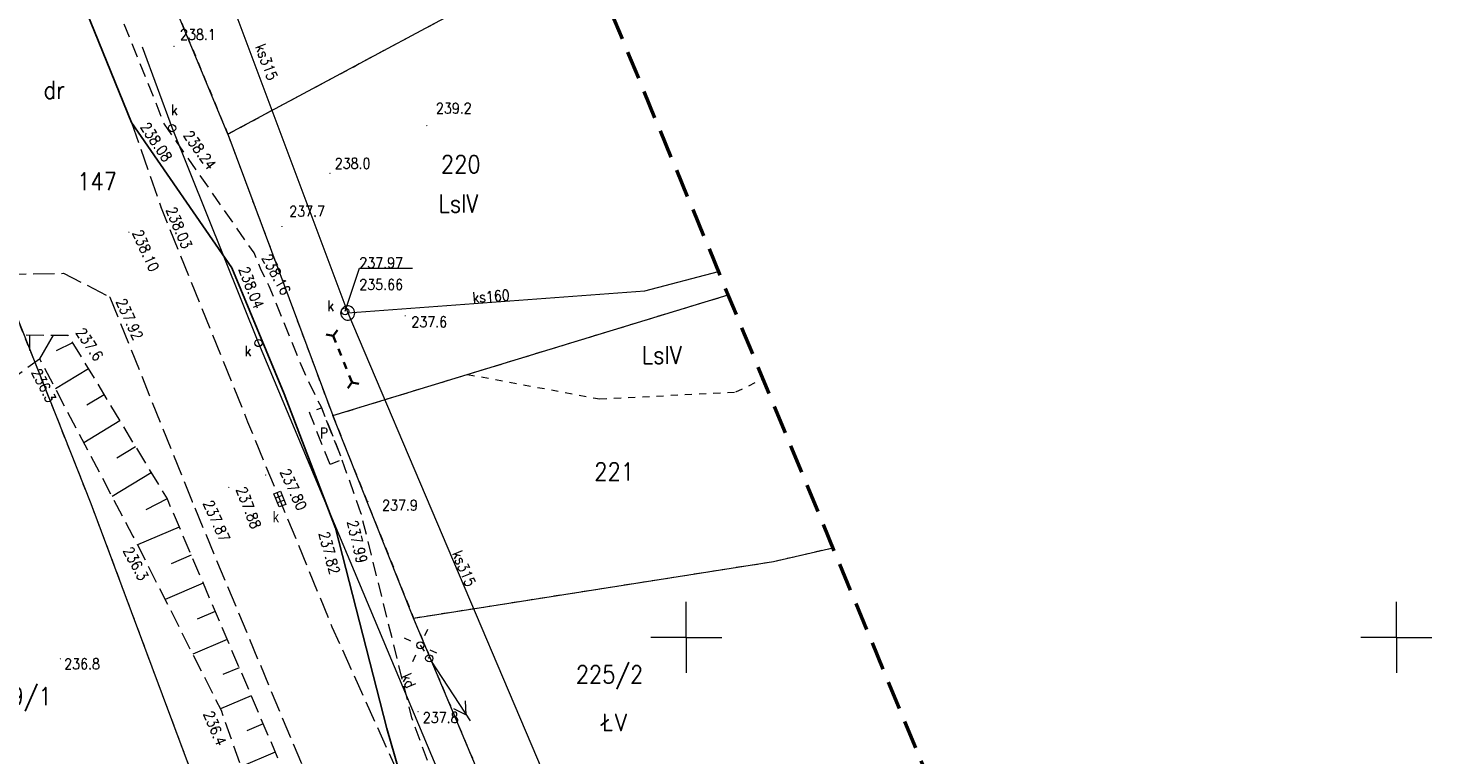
# Model space of a CAD drawing. Header units: feet. Extents: x 7508120 to 7508302, y 5538448 to 5538715.
# Tile 3 of 5: x 7508204 to 7508302, y 5538542 to 5538593. Entities that reach past the tile are written whole.
import ezdxf
from ezdxf.enums import TextEntityAlignment as Align

# ---------------------------------------------------------------- set-up
doc = ezdxf.new("R2010")
doc.units = ezdxf.units.FT
doc.header["$MEASUREMENT"] = 0
for name, pattern in [('BUBZ02', [1.75, 1.25, -0.5]), ('BUIB10', [1.5, 1, -0.5]), ('EGBU01', [1, 0.5, -0.5]), ('KTCR', [1.5, 1, -0.5]), ('KTJZ01', [2, 1.5, -0.5]), ('MCP_ZAKRES', [3, 2, -1]), ('SUSM', [1, 0.5, -0.5])]:
    doc.linetypes.add(name, pattern=pattern)
for name, color, linetype, lineweight in [('506-Właz okrągły-SK-Atr2', 7, 'Continuous', 9), ('602-Komora podziemna-SKPOD', 7, 'Continuous', 9), ('_Ramka - Siatka krzyży', 7, 'Continuous', 9), ('BUBZ - Skarpa nieumocniona', 7, 'Continuous', 9), ('BUBZ - Skarpa nieumocniona - wypełnienie', 7, 'Continuous', 9), ('BUIB - Przepust - symbol', 7, 'Continuous', 9), ('BUIB - Wiata przystankowa', 7, 'Continuous', 9), ('BUIB_O - Wiata przystankowa', 7, 'Continuous', 9), ('EGBD - Działka ewidencyjna', 7, 'Continuous', 9), ('EGBD_O - Działka ewidencyjna', 7, 'Continuous', 9), ('EGBU - Użytek gruntowy', 7, 'Continuous', 9), ('EGBU_O - Użytek gruntowy', 7, 'Continuous', 9), ('KTCR - Chodnik', 7, 'Continuous', 9), ('KTJZ - Jezdnia', 7, 'Continuous', 9), ('KTKR - Krawężnik', 7, 'Continuous', 9), ('MCP - Zakres aktualizacji', 7, 'Continuous', 9), ('RTPW01 - Punkt wysokościowy naturalny', 7, 'Continuous', 9), ('RTPW01_O - Punkt wysokościowy naturalny', 7, 'Continuous', 9), ('RTPW02 - Punkt wysokościowy sztuczny', 7, 'Continuous', 9), ('RTPW02_O - Punkt wysokościowy sztuczny', 7, 'Continuous', 9), ('SUPE_O - Przewód elektroenergetyczny niskiego napięcia', 7, 'Continuous', 9), ('SUPK - Przewód kanalizacyjny', 7, 'Continuous', 9), ('SUPK_O - Przewód kanalizacyjny - opis', 7, 'Continuous', 9), ('SUPS01_K_O - Punkt o określonej wysokości przewodu - rzędna góry', 7, 'Continuous', 9), ('SUPS01_K_O - Punkt o określonej wysokości urządzenia - rzędna góry', 7, 'Continuous', 9), ('SUSM01 - Latarnia', 7, 'Continuous', 9), ('SUSM05_E - Słup łączony', 7, 'Continuous', 9), ('SUUS05 - Kratka ściekowa', 7, 'Continuous', 9), ('SUUS05 - Kratka ściekowa - opis', 7, 'Continuous', 9), ('SUUS15_K - Studzienka - przewód kanalizacyjny', 7, 'Continuous', 9), ('SUUS15_K - Studzienka okrągła - przewód kanalizacyjny', 7, 'Continuous', 9)]:
    doc.layers.add(name, color=color, linetype=linetype, lineweight=lineweight)
doc.styles.get("Standard").update_dxf_attribs({"font": 'txt.shx', "width": 0.75})
doc.styles.add('Style-msdefault', font='msdefault.shx')

# ---------------------------------------------------------------- blocks, each defined once
blk = doc.blocks.new('SUUS15_05')
at = {"layer": 'SUUS15_K - Studzienka okrągła - przewód kanalizacyjny', "color": 36, "linetype": 'Continuous', "lineweight": 13}
blk.add_circle((0, 0), 0.5, dxfattribs=at)
blk = doc.blocks.new('SUUS05_1')
at = {"layer": 'SUUS05 - Kratka ściekowa', "color": 7, "linetype": 'Continuous', "lineweight": 13, "flags": 128}
blk.add_lwpolyline([(1, 0.5), (1, -0.5), (-1, -0.5), (-1, 0.5), (1, 0.5)], close=True, dxfattribs=at)
for points in [[(-0.35, 0.5), (-0.35, -0.5)], [(0.35, 0.5), (0.35, -0.5)]]:
    blk.add_lwpolyline(points, dxfattribs=at)
blk = doc.blocks.new('SUSM04_E')
at = {"layer": 'SUSM05_E - Słup łączony', "color": 7, "linetype": 'Continuous', "lineweight": 13}
blk.add_circle((0, 0), 0.5, dxfattribs=at)
blk = doc.blocks.new('SUSM01')
at = {"layer": 'SUSM01 - Latarnia', "color": 7, "linetype": 'Continuous', "lineweight": 13}
for p, q in [((-1.77, 1.77), (-1.06, 1.06)), ((1.06, 1.06), (1.77, 1.77)), ((-1.77, -1.77), (-1.06, -1.06)), ((1.06, -1.06), (1.77, -1.77))]:
    blk.add_line(p, q, dxfattribs=at)
blk.add_circle((0, 0), 0.5, dxfattribs=at)
blk = doc.blocks.new('SUPE04')
at = {"layer": 'SUPE_O - Przewód elektroenergetyczny niskiego napięcia', "color": 1, "linetype": 'Continuous', "lineweight": 13}
for p, q in [((9.53, 0), (7.8, 1)), ((0.5, 0), (10.5, 0)), ((7.8, -1), (9.53, 0))]:
    blk.add_line(p, q, dxfattribs=at)
blk = doc.blocks.new('RTPW02')
at = {"layer": 'RTPW02 - Punkt wysokościowy sztuczny', "linetype": 'Continuous', "lineweight": 13}
h = blk.add_hatch(color=7, dxfattribs=at)
edge = h.paths.add_edge_path()
edge.add_arc((0, 0), 0.09, 0, 360)
blk = doc.blocks.new('RTPW01')
at = {"layer": 'RTPW01 - Punkt wysokościowy naturalny', "linetype": 'Continuous', "lineweight": 13}
h = blk.add_hatch(color=7, dxfattribs=at)
edge = h.paths.add_edge_path()
edge.add_arc((0, 0), 0.09, 0, 360)
blk = doc.blocks.new('*U17')
at = {"layer": 'BUBZ - Skarpa nieumocniona - wypełnienie', "color": 7, "linetype": 'Continuous', "lineweight": 13}
for p, q in [((-14.931, 83.557), (-14.363, 80.298)), ((-12.563, 83.796), (-12.568, 82.696)), ((-10.894, 83.788), (-11.856, 82.117)), ((-9.532, 83.24), (-10.694, 82.678)), ((-16.884, 82.136), (-15.878, 81.032)), ((-8.424, 81.41), (-10.744, 80.005)), ((-18.716, 80.467), (-16.514, 78.738)), ((-7.315, 79.579), (-8.53, 78.844)), ((-19.55, 78.939), (-18.605, 78.423)), ((-20.384, 77.412), (-18.767, 76.529)), ((-6.207, 77.749), (-8.746, 76.211)), ((-21.218, 75.884), (-20.401, 75.438)), ((-5.099, 75.918), (-6.423, 75.117)), ((-22.052, 74.357), (-20.399, 73.454)), ((-3.99, 74.088), (-6.748, 72.418)), ((-22.886, 72.83), (-22.05, 72.373)), ((-2.882, 72.258), (-4.371, 71.494)), ((-23.72, 71.302), (-22.03, 70.379)), ((-2.036, 70.277), (-4.973, 69.023)), ((-24.554, 69.775), (-23.7, 69.308)), ((-25.388, 68.247), (-23.661, 67.305)), ((-1.19, 68.297), (-2.594, 67.697)), ((-26.222, 66.72), (-25.349, 66.244)), ((-0.345, 66.316), (-3.022, 65.173)), ((-27.056, 65.193), (-25.292, 64.23)), ((0.501, 64.336), (-0.773, 63.792)), ((1.347, 62.356), (-1.071, 61.323)), ((2.193, 60.375), (1.049, 59.887)), ((3.039, 58.395), (0.88, 57.473)), ((3.884, 56.414), (2.744, 55.928)), ((4.73, 54.434), (2.315, 53.403)), ((5.576, 52.454), (4.298, 51.919)), ((6.481, 50.248), (3.8, 49.148)), ((7.386, 48.042), (6.042, 47.49)), ((8.291, 45.836), (5.808, 44.817)), ((9.196, 43.63), (8.082, 43.17)), ((9.966, 41.775), (8.048, 40.979)), ((10.736, 39.92), (9.931, 39.586)), ((11.506, 38.065), (9.864, 37.384)), ((12.276, 36.211), (11.255, 35.782)), ((13.056, 34.375), (11.015, 33.508)), ((13.835, 32.54), (12.814, 32.106)), ((14.615, 30.704), (12.57, 29.835)), ((15.395, 28.869), (14.371, 28.434)), ((16.174, 27.033), (14.125, 26.163)), ((16.954, 25.198), (15.924, 24.773)), ((17.698, 23.34), (15.665, 22.526)), ((18.441, 21.482), (17.443, 21.083)), ((19.185, 19.625), (17.226, 18.84)), ((19.929, 17.767), (18.967, 17.382)), ((20.672, 15.909), (18.786, 15.154)), ((21.416, 14.052), (20.493, 13.677)), ((21.988, 12.662), (20.161, 11.909)), ((22.56, 11.272), (21.653, 10.899)), ((23.132, 9.882), (21.333, 9.141)), ((23.704, 8.492), (22.812, 8.125)), ((24.277, 7.102), (22.461, 6.355)), ((24.849, 5.712), (23.921, 5.331)), ((25.421, 4.323), (23.527, 3.543)), ((25.993, 2.933), (24.876, 2.933)), ((27.056, 0.43), (25.032, -0.43))]:
    blk.add_line(p, q, dxfattribs=at)

msp = doc.modelspace()

# ---------------------------------------------------------------- linework, layer by layer
at = {"layer": '506-Właz okrągły-SK-Atr2', "color": 7, "flags": 128}
msp.add_lwpolyline([(7508225.98, 5538572.95), (7508226.98, 5538575.98), (7508230.723, 5538575.98)], dxfattribs=at)
at = {"layer": '602-Komora podziemna-SKPOD', "color": 36, "linetype": 'Continuous', "lineweight": 13, "flags": 128}
msp.add_lwpolyline([(7508226.66, 5538572.83), (7508226.65, 5538572.93), (7508226.62, 5538573.03), (7508226.56, 5538573.12), (7508226.49, 5538573.2), (7508226.41, 5538573.26), (7508226.31, 5538573.31), (7508226.21, 5538573.33), (7508226.11, 5538573.33), (7508226.01, 5538573.31), (7508225.91, 5538573.26), (7508225.83, 5538573.2), (7508225.76, 5538573.12), (7508225.7, 5538573.03), (7508225.67, 5538572.93), (7508225.66, 5538572.83), (7508225.67, 5538572.73), (7508225.7, 5538572.63), (7508225.76, 5538572.54), (7508225.83, 5538572.46), (7508225.91, 5538572.4), (7508226.01, 5538572.35), (7508226.11, 5538572.33), (7508226.21, 5538572.33), (7508226.31, 5538572.35), (7508226.41, 5538572.4), (7508226.49, 5538572.46), (7508226.56, 5538572.54), (7508226.62, 5538572.63), (7508226.65, 5538572.73), (7508226.66, 5538572.83)], close=True, dxfattribs=at)
at = {"layer": '_Ramka - Siatka krzyży', "color": 7, "linetype": 'Continuous', "lineweight": 13}
for p, q in [((7508250, 5538550), (7508250, 5538552.5)), ((7508300, 5538550), (7508300, 5538552.5)), ((7508250, 5538550), (7508247.5, 5538550)), ((7508250, 5538550), (7508250, 5538547.5)), ((7508250, 5538550), (7508252.5, 5538550)), ((7508300, 5538550), (7508297.5, 5538550)), ((7508300, 5538550), (7508300, 5538547.5)), ((7508300, 5538550), (7508302.5, 5538550))]:
    msp.add_line(p, q, dxfattribs=at)
at = {"layer": 'BUBZ - Skarpa nieumocniona', "color": 7, "linetype": 'BUBZ02', "lineweight": 13, "flags": 128}
for points in [[(7508189.267, 5538552.682), (7508197.607, 5538567.956), (7508200.905, 5538570.962), (7508202.789, 5538571.29), (7508206.462, 5538571.273), (7508213.441, 5538559.747), (7508221.899, 5538539.943), (7508225.519, 5538531.119), (7508228.599, 5538523.7), (7508233.277, 5538512.687), (7508237.739, 5538501.541), (7508242.316, 5538490.422), (7508242.316, 5538490.422), (7508244.442, 5538485.416)], [(7508190.629, 5538550.962), (7508198.051, 5538564.952), (7508204.467, 5538569.606), (7508211.037, 5538557.131), (7508217.251, 5538544.868), (7508220.637, 5538535.163), (7508222.926, 5538530.786), (7508225.513, 5538526.637), (7508226.328, 5538524.504), (7508226.108, 5538523.902), (7508238.348, 5538494.996), (7508241.743, 5538486.037)]]:
    msp.add_lwpolyline(points, dxfattribs=at)
at = {"layer": 'BUIB - Przepust - symbol', "color": 7, "linetype": 'Continuous', "lineweight": 35}
for p, q in [((7508225.14, 5538571.226), (7508225.326, 5538570.762)), ((7508225.513, 5538570.298), (7508225.699, 5538569.834)), ((7508225.885, 5538569.37), (7508226.072, 5538568.906)), ((7508226.258, 5538568.442), (7508226.444, 5538567.978))]:
    msp.add_line(p, q, dxfattribs=at)
at = {"layer": 'BUIB - Przepust - symbol', "color": 7, "linetype": 'Continuous', "lineweight": 35, "flags": 128}
for points in [[(7508225.436, 5538571.629), (7508225.14, 5538571.226), (7508224.647, 5538571.312)], [(7508226.163, 5538567.538), (7508226.459, 5538567.941), (7508226.952, 5538567.855)]]:
    msp.add_lwpolyline(points, dxfattribs=at)
at = {"layer": 'BUIB - Wiata przystankowa', "color": 7, "linetype": 'BUIB10', "lineweight": 13, "flags": 128}
msp.add_lwpolyline([(7508224.915, 5538562.161), (7508223.468, 5538565.824), (7508224.317, 5538566.159), (7508225.764, 5538562.496), (7508224.915, 5538562.161)], close=True, dxfattribs=at)
at = {"layer": 'EGBD - Działka ewidencyjna', "color": 96, "linetype": 'Continuous', "lineweight": 13, "flags": 128}
for points in [[(7508217.72, 5538585.42), (7508209.11, 5538606.16)], [(7508241.91, 5538598.38), (7508217.72, 5538585.42)], [(7508217.72, 5538585.42), (7508225.11, 5538565.61)], [(7508208.1, 5538559.4), (7508199.83, 5538580.19)], [(7508225.11, 5538565.61), (7508252.96, 5538574.109)], [(7508230.8, 5538551.36), (7508225.11, 5538565.61)], [(7508218.14, 5538532.52), (7508208.1, 5538559.4)], [(7508256.13, 5538555.34), (7508260.33, 5538556.31)], [(7508230.8, 5538551.36), (7508256.13, 5538555.34)], [(7508235.35, 5538540.54), (7508230.8, 5538551.36)]]:
    msp.add_lwpolyline(points, dxfattribs=at)
at = {"layer": 'EGBU - Użytek gruntowy', "color": 96, "linetype": 'EGBU01', "lineweight": 13, "flags": 128}
for points in [[(7508209.11, 5538606.16), (7508217.72, 5538585.42)], [(7508217.72, 5538585.42), (7508241.91, 5538598.38)], [(7508217.72, 5538585.42), (7508225.11, 5538565.61)], [(7508208.1, 5538559.4), (7508199.83, 5538580.19)], [(7508234.6, 5538568.51), (7508252.959, 5538574.111)], [(7508225.11, 5538565.61), (7508234.6, 5538568.51)], [(7508234.6, 5538568.51), (7508243.91, 5538566.78)], [(7508253.5, 5538567.27), (7508255.405, 5538568.204)], [(7508243.91, 5538566.78), (7508253.5, 5538567.27)], [(7508225.11, 5538565.61), (7508230.8, 5538551.36)], [(7508218.14, 5538532.52), (7508208.1, 5538559.4)], [(7508256.13, 5538555.34), (7508260.33, 5538556.31)], [(7508230.8, 5538551.36), (7508256.13, 5538555.34)], [(7508235.35, 5538540.54), (7508230.8, 5538551.36)]]:
    msp.add_lwpolyline(points, dxfattribs=at)
at = {"layer": 'KTCR - Chodnik', "color": 7, "linetype": 'KTCR', "lineweight": 13, "flags": 128}
msp.add_lwpolyline([(7508260.001, 5538470.237), (7508259.69, 5538471.1), (7508253.06, 5538488.98), (7508250.172, 5538496.337), (7508245.96, 5538507.17), (7508243.37, 5538513.57), (7508236.63, 5538529.53), (7508232.101, 5538540.435), (7508230.677, 5538544.34), (7508227.118, 5538558.686), (7508225.764, 5538562.496), (7508225.75, 5538562.59), (7508224.304, 5538566.191), (7508223.256, 5538568.296), (7508220.64, 5538574.71), (7508220.07, 5538575.84), (7508219.565, 5538577.07), (7508213.257, 5538586.114), (7508206.557, 5538602.813), (7508201.44, 5538615.75), (7508191.55, 5538640.355), (7508188.303, 5538648.481), (7508184.776, 5538657.05), (7508180.106, 5538666.872), (7508177.501, 5538671.649), (7508173.717, 5538677.872)], dxfattribs=at)
at = {"layer": 'KTJZ - Jezdnia', "color": 7, "linetype": 'KTJZ01', "lineweight": 13, "flags": 128}
for points in [[(7508210.927, 5538586.24), (7508213.019, 5538580.243), (7508219.108, 5538565.179), (7508225.052, 5538550.743), (7508230.035, 5538539.702)], [(7508187.937, 5538553.673), (7508195.966, 5538568.702), (7508198.904, 5538572.577), (7508202.938, 5538575.565), (7508206.16, 5538575.624), (7508209.418, 5538573.953)], [(7508209.418, 5538573.953), (7508215.219, 5538559.525), (7508223.058, 5538540.737), (7508229.344, 5538525.505), (7508238.594, 5538503.276), (7508244.327, 5538488.968), (7508249.19, 5538475.7), (7508252.179, 5538467.032)]]:
    msp.add_lwpolyline(points, dxfattribs=at)
at = {"layer": 'KTKR - Krawężnik', "color": 7, "linetype": 'Continuous', "lineweight": 25, "flags": 128}
msp.add_lwpolyline([(7508258.025, 5538469.428), (7508257.69, 5538470.41), (7508251, 5538488.26), (7508248.111, 5538495.879), (7508244.06, 5538506.33), (7508241.238, 5538512.874), (7508234.77, 5538528.5), (7508230.035, 5538539.702), (7508228.914, 5538543.579), (7508225.292, 5538557.682), (7508221.685, 5538567.13), (7508218.002, 5538576.007), (7508210.927, 5538586.24), (7508204.559, 5538601.965), (7508199.48, 5538614.91), (7508197.734, 5538619.028), (7508185.85, 5538648.75), (7508182.782, 5538656.018), (7508176.994, 5538668.031), (7508173.65, 5538674.02), (7508171.669, 5538677.057)], dxfattribs=at)
at = {"layer": 'MCP - Zakres aktualizacji', "color": 7, "linetype": 'MCP_ZAKRES', "lineweight": 50, "flags": 128}
msp.add_lwpolyline([(7508120.42, 5538685.053), (7508171.113, 5538565.935), (7508216.721, 5538452.5), (7508290.751, 5538482.84), (7508194.457, 5538715.396), (7508120.42, 5538685.053)], close=True, dxfattribs=at)
at = {"layer": 'SUPK - Przewód kanalizacyjny', "color": 36, "linetype": 'Continuous', "lineweight": 13, "flags": 128}
for points in [[(7508165.116, 5538703.371), (7508192.07, 5538672.43), (7508205.73, 5538630.52), (7508213.43, 5538606.83), (7508226.16, 5538572.83), (7508246.09, 5538525.96), (7508265.37, 5538490.14), (7508267.758, 5538473.416)], [(7508211.7, 5538591.56), (7508213.8, 5538585.84), (7508219.88, 5538570.71), (7508237.08, 5538529.71)], [(7508226.16, 5538572.83), (7508247.07, 5538574.38), (7508252.277, 5538575.757)]]:
    msp.add_lwpolyline(points, dxfattribs=at)
at = {"layer": 'SUSM05_E - Słup łączony', "color": 7, "linetype": 'SUSM', "lineweight": 13}
msp.add_line((7508231.271, 5538549.44), (7508231.898, 5538548.522), dxfattribs=at)

# ---------------------------------------------------------------- block references
at = {"layer": 'BUBZ - Skarpa nieumocniona - wypełnienie', "color": 7, "linetype": 'Continuous', "lineweight": 13}
msp.add_blockref('*U17', (7508216.323, 5538487.489), dxfattribs=at)
at = {"layer": 'RTPW01 - Punkt wysokościowy naturalny', "color": 7, "linetype": 'Continuous', "lineweight": 13, "xscale": 0.5, "yscale": 0.5, "zscale": 0.5}
for p in [(7508213.927, 5538591.6), (7508231.728, 5538586.018), (7508224.91, 5538582.657), (7508224.91, 5538582.657), (7508221.533, 5538578.921), (7508230.213, 5538572.634), (7508206.462, 5538571.273), (7508204.467, 5538569.606), (7508227.586, 5538559.559), (7508211.35, 5538556.513), (7508205.933, 5538548.486), (7508217.251, 5538544.868), (7508231.112, 5538544.765)]:
    msp.add_blockref('RTPW01', p, dxfattribs=at)
at = {"layer": 'RTPW02 - Punkt wysokościowy sztuczny', "color": 7, "linetype": 'Continuous', "lineweight": 13, "xscale": 0.5, "yscale": 0.5, "zscale": 0.5}
for p in [(7508210.927, 5538586.24), (7508213.257, 5538586.114), (7508213.019, 5538580.243), (7508210.758, 5538578.521), (7508219.565, 5538577.07), (7508218.002, 5538576.007), (7508209.418, 5538573.953), (7508220.383, 5538561.422), (7508217.791, 5538560.551), (7508215.219, 5538559.525), (7508227.118, 5538558.686), (7508225.292, 5538557.682)]:
    msp.add_blockref('RTPW02', p, dxfattribs=at)
at = {"layer": 'SUPE_O - Przewód elektroenergetyczny niskiego napięcia', "color": 1, "linetype": 'Continuous', "lineweight": 13, "xscale": 0.5, "yscale": 0.5, "zscale": 0.5, "rotation": 303.2573359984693}
msp.add_blockref('SUPE04', (7508231.898, 5538548.522), dxfattribs=at)
at = {"layer": 'SUSM01 - Latarnia', "color": 7, "linetype": 'Continuous', "lineweight": 13, "xscale": 0.5, "yscale": 0.5, "zscale": 0.5, "rotation": 20.04654798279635}
msp.add_blockref('SUSM01', (7508231.271, 5538549.44), dxfattribs=at)
at = {"layer": 'SUSM05_E - Słup łączony', "color": 7, "linetype": 'Continuous', "lineweight": 13, "xscale": 0.5, "yscale": 0.5, "zscale": 0.5}
for p in [(7508231.271, 5538549.44), (7508231.898, 5538548.522)]:
    msp.add_blockref('SUSM04_E', p, dxfattribs=at)
at = {"layer": 'SUUS05 - Kratka ściekowa', "color": 7, "linetype": 'Continuous', "lineweight": 13, "xscale": 0.4999999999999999, "yscale": 0.4999999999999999, "zscale": 0.4999999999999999, "rotation": 291.5579111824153}
msp.add_blockref('SUUS05_1', (7508221.382, 5538559.732), dxfattribs=at)
at = {"layer": 'SUUS15_K - Studzienka okrągła - przewód kanalizacyjny', "color": 36, "linetype": 'Continuous', "lineweight": 13, "xscale": 0.5, "yscale": 0.5, "zscale": 0.5}
for p in [(7508213.8, 5538585.84), (7508225.98, 5538572.95), (7508219.88, 5538570.71)]:
    msp.add_blockref('SUUS15_05', p, dxfattribs=at)

# ---------------------------------------------------------------- texts
at = {"layer": 'BUIB_O - Wiata przystankowa', "color": 7, "linetype": 'Continuous', "lineweight": 13, "insert": (7508224.487, 5538564.379), "char_height": 0.75, "attachment_point": 5, "line_spacing_factor": 0.6}
msp.add_mtext('\\H1x;\\W0.87;P', dxfattribs=at)
at = {"layer": 'EGBD_O - Działka ewidencyjna', "color": 96, "linetype": 'Continuous', "lineweight": 25, "char_height": 1.25, "attachment_point": 7, "line_spacing_factor": 0.6}
for s, insert in [('\\H1x;\\W0.87;220', (7508232.722, 5538582.673)), ('\\H1x;\\W0.87;147', (7508207.117, 5538581.465)), ('\\H1x;\\W0.87;221', (7508243.525, 5538561.04)), ('\\H1x;\\W0.87;225/2', (7508242.219, 5538546.349)), ('\\H1x;\\W0.87;769/1', (7508200.56, 5538544.813))]:
    msp.add_mtext(s, dxfattribs=dict(at, insert=insert))
at = {"layer": 'EGBU_O - Użytek gruntowy', "color": 96, "linetype": 'Continuous', "lineweight": 25, "char_height": 1.25, "attachment_point": 7, "line_spacing_factor": 0.6}
for s, insert in [('\\H1x;\\W0.87;dr', (7508204.741, 5538587.909)), ('\\H1x;\\W0.87;LsIV', (7508232.557, 5538579.913)), ('\\H1x;\\W0.87;LsIV', (7508246.879, 5538569.253)), ('\\H1x;\\W0.87;ŁV', (7508244.05, 5538543.384))]:
    msp.add_mtext(s, dxfattribs=dict(at, insert=insert))
at = {"layer": 'RTPW01_O - Punkt wysokościowy naturalny', "color": 7, "linetype": 'Continuous', "lineweight": 13, "width": 0.87}
for s, p in [('238.1', (7508214.358, 5538591.83)), ('239.2', (7508232.373, 5538586.64)), ('238.0', (7508225.249, 5538582.756)), ('237.7', (7508222.044, 5538579.386)), ('237.6', (7508230.645, 5538571.605)), ('237.9', (7508228.582, 5538558.703)), ('237.8', (7508231.448, 5538543.751))]:
    msp.add_text(s, height=0.75, dxfattribs=at).set_placement(p, align=Align.BOTTOM_LEFT)
for s, rotation, p in [('237.6', 304.03455, (7508206.97, 5538571.463)), ('236.3', 296.97909, (7508203.861, 5538568.676)), ('236.3', 298.41094, (7508210.31, 5538556.118)), ('236.4', 292.52976, (7508215.978, 5538544.619))]:
    msp.add_text(s, height=0.75, rotation=rotation, dxfattribs=at).set_placement(p)
msp.add_text('236.8', height=0.75, dxfattribs=at).set_placement((7508206.199, 5538547.757))
at = {"layer": 'RTPW02_O - Punkt wysokościowy sztuczny', "color": 7, "linetype": 'Continuous', "lineweight": 13, "width": 0.87}
for s, rotation, p in [('238.08', 303.93222, (7508211.515, 5538585.931)), ('238.24', 305.36317, (7508214.544, 5538585.337)), ('238.03', 292.76065, (7508213.343, 5538580.103)), ('238.10', 293.87489, (7508210.982, 5538578.479)), ('238.16', 298.18021, (7508220.08, 5538576.725)), ('238.04', 290.98289, (7508218.473, 5538575.917)), ('237.92', 294.63236, (7508209.817, 5538573.637)), ('237.80', 294.47201, (7508221.367, 5538561.654)), ('237.88', 291.23179, (7508218.286, 5538560.425)), ('237.87', 294.07831, (7508215.96, 5538559.441)), ('237.99', 283.57326, (7508226.102, 5538558.139)), ('237.82', 285.28242, (7508224.101, 5538557.326))]:
    msp.add_text(s, height=0.75, rotation=rotation, dxfattribs=at).set_placement(p)
at = {"layer": 'SUPK_O - Przewód kanalizacyjny - opis', "color": 36, "linetype": 'Continuous', "lineweight": 13, "char_height": 0.75, "attachment_point": 7, "line_spacing_factor": 0.6}
for s, insert, rotation in [('\\H1x;\\W0.87;ks315', (7508219.633, 5538591.583), 290.526), ('\\H1x;\\W0.87;ks160', (7508234.968, 5538573.531), 4.239), ('\\H1x;\\W0.87;ks315', (7508233.49, 5538555.908), 293.036), ('\\H1x;\\W0.87;kd', (7508229.894, 5538547.26), 293.128)]:
    msp.add_mtext(s, dxfattribs=dict(at, insert=insert, rotation=rotation))
at = {"layer": 'SUPS01_K_O - Punkt o określonej wysokości przewodu - rzędna góry', "color": 36, "linetype": 'Continuous', "lineweight": 13, "insert": (7508226.98, 5538575.989), "char_height": 0.75, "attachment_point": 7, "line_spacing_factor": 0.6}
msp.add_mtext('\\H1x;\\W0.87;237.97', dxfattribs=at)
at = {"layer": 'SUPS01_K_O - Punkt o określonej wysokości urządzenia - rzędna góry', "color": 36, "linetype": 'Continuous', "lineweight": 13, "insert": (7508226.98, 5538574.459), "char_height": 0.75, "attachment_point": 7, "line_spacing_factor": 0.6}
msp.add_mtext('\\H1x;\\W0.87;235.66', dxfattribs=at)
at = {"layer": 'SUUS05 - Kratka ściekowa - opis', "color": 7, "linetype": 'Continuous', "lineweight": 13, "style": 'Style-msdefault', "width": 0.87}
msp.add_text('k', height=0.75, dxfattribs=at).set_placement((7508220.889, 5538558.094))
at = {"layer": 'SUUS15_K - Studzienka - przewód kanalizacyjny', "color": 36, "linetype": 'Continuous', "lineweight": 9, "char_height": 0.75, "attachment_point": 7, "line_spacing_factor": 0.6}
for insert in [(7508213.709, 5538586.755), (7508224.72, 5538572.97), (7508218.9, 5538569.78)]:
    msp.add_mtext('\\H1x;\\W0.87;k', dxfattribs=dict(at, insert=insert))

doc.saveas('drawing.dxf')
